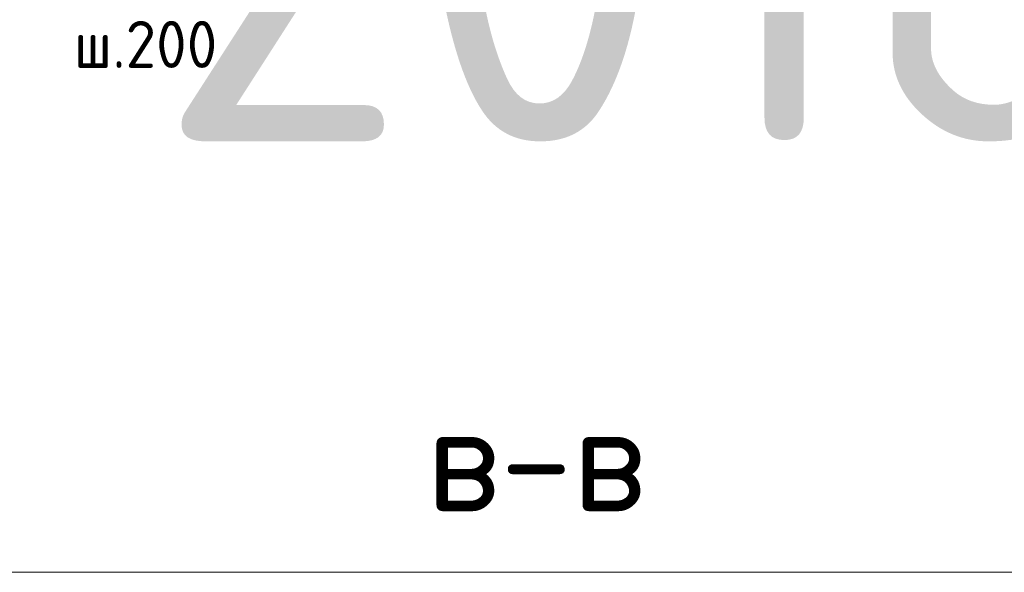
# Model space of a CAD drawing. Header units: metres. Extents: x -38 to 97, y -15 to 21.
# Tile 184 of 256: x 72.138 to 72.766, y 6.872 to 7.224. Entities that reach past the tile are written whole.
import ezdxf

# ---------------------------------------------------------------- set-up
doc = ezdxf.new("R2010")
doc.units = ezdxf.units.M
for name, color, linetype, lineweight in [('XR$3$Арм. стержнями нижней зоны', 180, 'Continuous', 35), ('XR$4$Арм. стержнями нижней зоны', 180, 'Continuous', 35), ('XR$5$Арм. стержнями нижней зоны', 180, 'Continuous', 35), ('XR$6$Текст_ примечание', 7, 'Continuous', 13)]:
    doc.layers.add(name, color=color, linetype=linetype, lineweight=lineweight)
doc.styles.add('ISOCPEUR', font='txt')

msp = doc.modelspace()

# ---------------------------------------------------------------- linework, layer by layer
at = {"layer": 'XR$6$Текст_ примечание', "color": 7, "linetype": 'Continuous', "lineweight": 13, "transparency": 33554687}
msp.add_line((86.41979, 6.87171), (67.91979, 6.87171), dxfattribs=at)

# ---------------------------------------------------------------- texts
at = {"color": 7, "linetype": 'Continuous', "lineweight": 50, "transparency": 33554687, "insert": (72.46715, 6.94445), "char_height": 0.0675, "width": 0.1725652, "attachment_point": 5, "style": 'ISOCPEUR'}
msp.add_mtext('\\A1;{\\fISOCPEUR|i0|b0;\\H0.067500;\\W1.000000;\\C7;в-в}\\P', dxfattribs=at)
at = {"layer": 'XR$3$Арм. стержнями нижней зоны', "color": 7, "linetype": 'Continuous', "lineweight": 25, "transparency": 33554687, "insert": (72.1721, 7.19358), "char_height": 0.03, "width": 0.1311996, "attachment_point": 7, "style": 'ISOCPEUR'}
msp.add_mtext('\\W0.95;ш.200 ', dxfattribs=at)
at = {"layer": 'XR$4$Арм. стержнями нижней зоны', "color": 7, "linetype": 'Continuous', "lineweight": 25, "transparency": 33554687, "insert": (72.1721, 7.19358), "char_height": 0.03, "width": 0.1311996, "attachment_point": 7, "style": 'ISOCPEUR'}
msp.add_mtext('\\W0.95;ш.200 ', dxfattribs=at)
at = {"layer": 'XR$5$Арм. стержнями нижней зоны', "color": 7, "linetype": 'Continuous', "lineweight": 25, "transparency": 33554687, "insert": (72.1721, 7.19358), "char_height": 0.03, "width": 0.1311996, "attachment_point": 7, "style": 'ISOCPEUR'}
msp.add_mtext('\\W0.95;ш.200 ', dxfattribs=at)
at = {"layer": 'XR$6$Текст_ примечание', "color": 7, "linetype": 'Continuous', "lineweight": 35, "transparency": 33554687, "insert": (70.35063, 7.14671), "char_height": 0.25, "width": 2.7437149, "attachment_point": 7, "style": 'ISOCPEUR'}
msp.add_mtext('\\W0.96;ГОСТ 34028-2016', dxfattribs=at)

doc.saveas('drawing.dxf')
